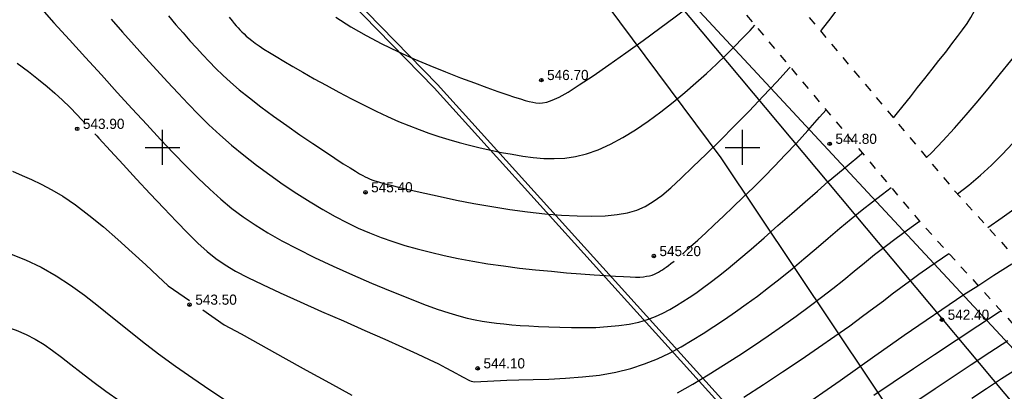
# Model space of a CAD drawing. Extents: x 10527 to 38813, y 13847 to 37526.
# Tile 111 of 256: x 35341 to 35426, y 36317 to 36349. Entities that reach past the tile are written whole.
import ezdxf

# ---------------------------------------------------------------- set-up
doc = ezdxf.new("R2010")
doc.units = 0
doc.header["$LTSCALE"] = 0.5
doc.header["$MEASUREMENT"] = 0
doc.header["$PDMODE"] = 32
doc.header["$PDSIZE"] = 0.3
doc.linetypes.add('CONTI', pattern=[0])
doc.linetypes.add('Д_ТРОТ_ТРУБА', pattern=[3, 1.5, -1.5])
for name, color, linetype in [('(004) Точки рельефа', 7, 'Continuous'), ('(014) Водопровод', 5, 'ИК_Водопровод -------в--------'), ('(025) Дорога', 7, 'Continuous'), ('(040) Ограда', 7, 'Continuous'), ('GORIZDEFAULT', 32, 'CONTI'), ('PI_TTDEFAULT', 5, 'CONTI'), ('SETKR', 2, 'CONTI'), ('SIT_L0', 250, 'CONTI')]:
    doc.layers.add(name, color=color, linetype=linetype)
doc.layers.add('(032) Горизонтали утолщенные', color=32, linetype='Continuous', lineweight=30)
doc.layers.add('.', color=7, linetype='Continuous', lineweight=15)
doc.styles.add('D-431', font='txt')
doc.styles.get("Standard").update_dxf_attribs({"font": 'times.ttf'})
doc.linetypes.add('ИК_Водопровод -------в--------', pattern='A,9,-0.6,["В",Standard,S=1.2,R=0,X=0,Y=-0.6],-1.2', length=10.8)
doc.linetypes.add('ОГРАДА_ГЛИН', pattern='A,4,["|",Standard,S=0.8,R=0,X=0,Y=-0.8],0.5,["|",Standard,S=0.8,R=0,X=0,Y=-0.8],3.5', length=8)

# ---------------------------------------------------------------- blocks, each defined once
blk = doc.blocks.new('BL_333')
at = {"color": 0}
for p, q in [((0, -1.5), (0, 1.5)), ((-1.5, 0), (1.5, 0))]:
    blk.add_line(p, q, dxfattribs=at)
blk = doc.blocks.new('gergrgrre')
at = {"layer": '(014) Водопровод', "flags": 128}
blk.add_lwpolyline([(360036.438, 4200773.015), (360047.098, 4200750.311), (360089.76, 4200681.101), (360107.619, 4200655.796), (360141.826, 4200594.039), (360149.345, 4200579.998), (360206.507, 4200508.61), (360230.262, 4200479.387), (360306.281, 4200388.525), (360409.154, 4200291.553), (360456.114, 4200244.191), (360490.793, 4200199.337)], dxfattribs=at)
at = {"layer": '(025) Дорога', "linetype": 'Д_ТРОТ_ТРУБА', "flags": 128}
for points in [[(360044.195, 4200796.012), (360041.816, 4200791.773), (360042.358, 4200788.304), (360046.087, 4200780.21), (360059.012, 4200755.887), (360082.266, 4200713.415), (360119.837, 4200651.911), (360154.248, 4200588.273), (360168.952, 4200565.337), (360182.618, 4200547.766), (360213.043, 4200512.044), (360268.283, 4200446.262), (360308.926, 4200401.534), (360387.369, 4200322.593), (360428.116, 4200283.497), (360457.116, 4200256.42), (360464.886, 4200245.444), (360476.507, 4200228.263), (360489.06, 4200214.493), (360499.065, 4200202.984)], [(360034.859, 4200791.392), (360036.733, 4200790.501), (360038.761, 4200786.553), (360042.501, 4200778.433), (360055.492, 4200753.988), (360078.803, 4200711.411), (360116.369, 4200649.915), (360150.8, 4200586.24), (360165.682, 4200563.025), (360179.515, 4200545.24), (360209.989, 4200509.461), (360265.27, 4200443.63), (360306.026, 4200398.778), (360384.565, 4200319.74), (360425.367, 4200280.592), (360454.087, 4200253.775), (360461.596, 4200243.167), (360473.356, 4200225.782), (360486.072, 4200211.833), (360495.233, 4200201.295)]]:
    blk.add_lwpolyline(points, dxfattribs=at)
at = {"layer": '(032) Горизонтали утолщенные', "color": 32}
for points in [[(360187.47, 4200457.27, 544), (360188.43, 4200456.55, 544), (360189.31, 4200455.86, 544), (360190.05, 4200455.25, 544), (360190.72, 4200454.67, 544), (360191.36, 4200454.08, 544), (360191.99, 4200453.46, 544), (360192.64, 4200452.79, 544), (360193.35, 4200452.04, 544)], [(360205.75, 4200461.22, 546), (360205.99, 4200460.9, 546), (360206.18, 4200460.67, 546), (360206.35, 4200460.48, 546), (360206.52, 4200460.3, 546), (360206.67, 4200460.13, 546), (360206.84, 4200459.95, 546), (360207.02, 4200459.78, 546), (360207.21, 4200459.6, 546), (360207.44, 4200459.41, 546), (360207.69, 4200459.21, 546), (360207.99, 4200458.99, 546), (360208.33, 4200458.74, 546), (360208.74, 4200458.47, 546), (360209.22, 4200458.17, 546), (360209.79, 4200457.82, 546), (360210.45, 4200457.42, 546), (360211.22, 4200456.97, 546), (360212.1, 4200456.47, 546), (360213.07, 4200455.92, 546), (360214.11, 4200455.35, 546), (360215.19, 4200454.76, 546), (360216.29, 4200454.19, 546), (360217.37, 4200453.63, 546), (360218.41, 4200453.12, 546), (360219.4, 4200452.65, 546), (360220.34, 4200452.24, 546), (360221.24, 4200451.87, 546), (360222.11, 4200451.53, 546), (360222.96, 4200451.23, 546), (360223.82, 4200450.94, 546), (360224.68, 4200450.68, 546), (360225.57, 4200450.43, 546), (360226.47, 4200450.19, 546), (360227.38, 4200449.96, 546), (360228.3, 4200449.75, 546), (360229.23, 4200449.57, 546), (360230.15, 4200449.4, 546), (360231.06, 4200449.25, 546)], [(360231.06, 4200449.25, 546), (360231.96, 4200449.13, 546), (360232.86, 4200449.05, 546), (360233.76, 4200449.03, 546), (360234.67, 4200449.07, 546), (360235.6, 4200449.21, 546), (360236.56, 4200449.44, 546), (360237.56, 4200449.79, 546), (360238.61, 4200450.26, 546), (360239.68, 4200450.85, 546), (360240.77, 4200451.52, 546), (360241.87, 4200452.27, 546), (360242.95, 4200453.06, 546), (360244.01, 4200453.89, 546), (360245.03, 4200454.73, 546), (360245.99, 4200455.56, 546), (360246.9, 4200456.37, 546), (360247.76, 4200457.17, 546), (360248.56, 4200457.94, 546), (360249.31, 4200458.69, 546), (360250.01, 4200459.4, 546), (360250.65, 4200460.08, 546), (360251.069, 4200460.541, 546)], [(360265.877, 4200449.127, 544), (360266.33, 4200449.56, 544), (360267.28, 4200450.55, 544), (360268.28, 4200451.64, 544), (360269.29, 4200452.8, 544), (360270.31, 4200454, 544), (360271.3, 4200455.19, 544), (360272.25, 4200456.36, 544), (360273.14, 4200457.46, 544), (360274, 4200458.53, 544), (360274.78, 4200459.56, 544)], [(360194.17, 4200451.16, 544), (360194.33, 4200450.98, 544), (360194.5, 4200450.8, 544), (360195.5, 4200449.71, 544), (360196.6, 4200448.51, 544), (360197.76, 4200447.25, 544), (360198.94, 4200445.98, 544), (360200.1, 4200444.75, 544), (360201.19, 4200443.6, 544), (360202.19, 4200442.59, 544), (360203.05, 4200441.74, 544), (360203.84, 4200441.03, 544), (360204.6, 4200440.42, 544), (360205.4, 4200439.87, 544), (360206.29, 4200439.33, 544), (360207.34, 4200438.78, 544), (360208.61, 4200438.17, 544), (360210.14, 4200437.46, 544), (360211.86, 4200436.68, 544), (360213.71, 4200435.86, 544), (360215.59, 4200435.03, 544), (360217.43, 4200434.22, 544), (360219.15, 4200433.46, 544), (360220.68, 4200432.78, 544), (360221.94, 4200432.2, 544), (360222.97, 4200431.72, 544), (360223.78, 4200431.32, 544), (360224.41, 4200431, 544), (360224.91, 4200430.74, 544), (360225.29, 4200430.53, 544), (360225.6, 4200430.36, 544), (360225.86, 4200430.21, 544), (360226.08, 4200430.09, 544), (360226.28, 4200429.98, 544), (360226.45, 4200429.91, 544), (360226.6, 4200429.85, 544), (360226.74, 4200429.81, 544), (360226.88, 4200429.79, 544), (360229.67, 4200429.92, 544), (360230.71, 4200429.94, 544), (360231.94, 4200429.97, 544), (360233.29, 4200430.01, 544), (360234.74, 4200430.09, 544), (360236.21, 4200430.2, 544), (360237.67, 4200430.37, 544), (360239.07, 4200430.61, 544), (360240.36, 4200430.93, 544), (360241.56, 4200431.32, 544), (360242.67, 4200431.77, 544), (360243.72, 4200432.26, 544), (360244.71, 4200432.8, 544), (360245.67, 4200433.37, 544), (360246.61, 4200433.96, 544), (360247.53, 4200434.56, 544), (360248.46, 4200435.17, 544), (360249.39, 4200435.81, 544), (360250.33, 4200436.47, 544), (360251.28, 4200437.17, 544), (360252.25, 4200437.91, 544), (360253.25, 4200438.7, 544), (360254.27, 4200439.53, 544), (360255.3, 4200440.4, 544), (360256.35, 4200441.28, 544), (360257.38, 4200442.17, 544), (360258.39, 4200443.03, 544), (360259.38, 4200443.85, 544), (360260.32, 4200444.61, 544), (360261.21, 4200445.3, 544), (360262.07, 4200445.95, 544), (360262.83, 4200446.536, 544)], [(360261.33, 4200428.63, 542), (360262.98, 4200429.75, 542), (360264.73, 4200430.93, 542), (360266.55, 4200432.14, 542), (360268.41, 4200433.37, 542), (360270.29, 4200434.6, 542), (360272.14, 4200435.81, 542), (360272.289, 4200435.905, 542)]]:
    blk.add_polyline3d(points, dxfattribs=at)
at = {"layer": '(040) Ограда', "flags": 128}
blk.add_lwpolyline([(360140.116, 4200540.458), (360188.044, 4200491.371), (360223.423, 4200455.135), (360264.554, 4200409.603)], dxfattribs=at)
at = {"layer": '(040) Ограда', "linetype": 'ОГРАДА_ГЛИН', "flags": 128}
blk.add_lwpolyline([(360140.403, 4200540.738), (360188.33, 4200491.65), (360223.715, 4200455.409), (360264.851, 4200409.871)], dxfattribs=at)
at = {"linetype": 'Continuous', "elevation": 1.643}
blk.add_lwpolyline([(359968.105, 4200751.148), (360144.875, 4200568.598), (360208.905, 4200501.768), (360248.135, 4200449.088), (360280.365, 4200400.868), (360329.345, 4200345.008), (360410.625, 4200285.188), (360473.125, 4200218.998), (360491.256, 4200199.541)], dxfattribs=at)
at = {"layer": 'GORIZDEFAULT', "color": 32}
for points in [[(360271.154, 4200443.103, 543), (360272.39, 4200443.94, 543), (360273.61, 4200444.8, 543)], [(360263.017, 4200452.533, 544.5), (360263.26, 4200452.83, 544.5), (360263.86, 4200453.59, 544.5), (360264.48, 4200454.36, 544.5), (360265.1, 4200455.15, 544.5), (360265.73, 4200455.95, 544.5), (360266.35, 4200456.73, 544.5), (360266.94, 4200457.49, 544.5), (360267.52, 4200458.22, 544.5), (360268.05, 4200458.92, 544.5), (360268.55, 4200459.56, 544.5), (360268.98, 4200460.14, 544.5), (360269.37, 4200460.67, 544.5), (360269.7, 4200461.19, 544.5), (360270.01, 4200461.77, 544.5), (360270.3, 4200462.45, 544.5), (360270.59, 4200463.32, 544.5), (360270.9, 4200464.41, 544.5), (360271.24, 4200465.8, 544.5), (360271.62, 4200467.53, 544.5), (360272.01, 4200469.52, 544.5), (360272.35, 4200471.68, 544.5), (360272.62, 4200473.93, 544.5)], [(360200.51, 4200461.35, 545.5), (360201.15, 4200460.57, 545.5), (360201.77, 4200459.86, 545.5), (360202.36, 4200459.19, 545.5), (360202.93, 4200458.57, 545.5), (360203.48, 4200457.97, 545.5), (360204.02, 4200457.39, 545.5), (360204.58, 4200456.81, 545.5), (360205.18, 4200456.22, 545.5), (360205.85, 4200455.61, 545.5), (360206.61, 4200454.96, 545.5), (360207.48, 4200454.26, 545.5), (360208.47, 4200453.5, 545.5), (360209.56, 4200452.7, 545.5), (360210.7, 4200451.89, 545.5), (360211.84, 4200451.09, 545.5), (360212.94, 4200450.34, 545.5), (360213.96, 4200449.66, 545.5), (360214.85, 4200449.07, 545.5), (360215.58, 4200448.59, 545.5), (360216.16, 4200448.22, 545.5), (360216.62, 4200447.94, 545.5), (360216.98, 4200447.73, 545.5), (360217.26, 4200447.58, 545.5), (360217.48, 4200447.46, 545.5), (360217.66, 4200447.37, 545.5), (360217.84, 4200447.29, 545.5), (360218.04, 4200447.21, 545.5), (360218.29, 4200447.12, 545.5), (360218.62, 4200447.02, 545.5), (360219.08, 4200446.89, 545.5), (360219.68, 4200446.74, 545.5), (360220.46, 4200446.54, 545.5), (360221.44, 4200446.31, 545.5), (360222.61, 4200446.04, 545.5), (360223.92, 4200445.75, 545.5), (360225.34, 4200445.46, 545.5), (360226.84, 4200445.17, 545.5), (360228.38, 4200444.89, 545.5), (360229.93, 4200444.65, 545.5)], [(360252.76, 4200425.89, 542.5), (360254.46, 4200427.13, 542.5), (360255.6, 4200427.93, 542.5), (360256.94, 4200428.87, 542.5), (360258.41, 4200429.91, 542.5), (360259.92, 4200430.97, 542.5), (360261.4, 4200432.01, 542.5), (360262.77, 4200432.97, 542.5), (360263.94, 4200433.8, 542.5), (360269.07, 4200437.3, 542.5), (360270.28, 4200438.07, 542.5), (360271.68, 4200438.98, 542.5), (360273.21, 4200439.96, 542.5)], [(360195.57, 4200461.05, 545), (360196.55, 4200459.93, 545), (360197.55, 4200458.81, 545), (360198.54, 4200457.71, 545), (360199.51, 4200456.65, 545), (360200.43, 4200455.64, 545), (360201.33, 4200454.67, 545), (360202.21, 4200453.74, 545), (360203.09, 4200452.83, 545), (360204, 4200451.94, 545), (360204.94, 4200451.07, 545), (360205.93, 4200450.2, 545), (360206.99, 4200449.33, 545), (360208.1, 4200448.47, 545), (360209.24, 4200447.62, 545), (360210.4, 4200446.81, 545), (360211.56, 4200446.03, 545), (360212.71, 4200445.31, 545), (360213.81, 4200444.64, 545), (360214.87, 4200444.05, 545), (360215.88, 4200443.52, 545), (360216.87, 4200443.04, 545), (360217.85, 4200442.62, 545), (360218.84, 4200442.23, 545), (360219.84, 4200441.88, 545), (360220.88, 4200441.55, 545), (360221.96, 4200441.24, 545), (360223.09, 4200440.95, 545), (360224.27, 4200440.67, 545), (360225.49, 4200440.42, 545), (360226.75, 4200440.18, 545), (360228.05, 4200439.96, 545), (360229.39, 4200439.77, 545), (360230.77, 4200439.59, 545), (360232.15, 4200439.44, 545), (360233.52, 4200439.31, 545), (360234.83, 4200439.19, 545), (360236.07, 4200439.09, 545), (360237.2, 4200439.01, 545), (360238.2, 4200438.95, 545), (360239.04, 4200438.89, 545), (360239.73, 4200438.85, 545), (360240.3, 4200438.83, 545), (360240.77, 4200438.82, 545), (360241.15, 4200438.82, 545), (360241.46, 4200438.84, 545), (360241.73, 4200438.88, 545)], [(360214.94, 4200461.23, 546.5), (360216.22, 4200460.39, 546.5), (360217.54, 4200459.63, 546.5), (360218.9, 4200458.92, 546.5), (360220.27, 4200458.26, 546.5), (360221.66, 4200457.64, 546.5), (360223.04, 4200457.05, 546.5), (360224.39, 4200456.5, 546.5), (360225.68, 4200456, 546.5), (360226.88, 4200455.55, 546.5), (360227.96, 4200455.15, 546.5), (360228.9, 4200454.82, 546.5), (360229.69, 4200454.55, 546.5), (360230.33, 4200454.33, 546.5), (360230.85, 4200454.17, 546.5), (360231.27, 4200454.05, 546.5), (360231.62, 4200453.96, 546.5), (360231.92, 4200453.9, 546.5), (360232.19, 4200453.85, 546.5)], [(360256.739, 4200460.01, 545.5), (360256.82, 4200460.11, 545.5), (360257.65, 4200461.18, 545.5), (360258.46, 4200462.27, 545.5), (360259.26, 4200463.39, 545.5), (360260.05, 4200464.56, 545.5), (360260.83, 4200465.76, 545.5), (360261.59, 4200466.98, 545.5), (360262.3, 4200468.18, 545.5), (360262.96, 4200469.34, 545.5), (360263.55, 4200470.46, 545.5), (360264.07, 4200471.5, 545.5), (360264.48, 4200472.43, 545.5), (360264.8, 4200473.28, 545.5), (360265.04, 4200474.05, 545.5), (360265.2, 4200474.73, 545.5)], [(360268.537, 4200445.982, 543.5), (360269.52, 4200446.75, 543.5), (360270.52, 4200447.59, 543.5), (360271.48, 4200448.46, 543.5), (360272.4, 4200449.38, 543.5), (360273.32, 4200450.36, 543.5)], [(360189.39, 4200462.13, 544.5), (360190.63, 4200460.75, 544.5), (360191.96, 4200459.28, 544.5), (360193.34, 4200457.76, 544.5), (360194.72, 4200456.24, 544.5), (360196.09, 4200454.74, 544.5), (360197.39, 4200453.31, 544.5), (360198.63, 4200451.96, 544.5), (360199.81, 4200450.68, 544.5), (360200.94, 4200449.49, 544.5), (360202.03, 4200448.37, 544.5), (360203.06, 4200447.34, 544.5), (360204.06, 4200446.39, 544.5), (360205.02, 4200445.53, 544.5), (360205.98, 4200444.74, 544.5), (360206.95, 4200444.01, 544.5), (360207.98, 4200443.31, 544.5), (360209.08, 4200442.62, 544.5), (360210.28, 4200441.94, 544.5), (360211.62, 4200441.24, 544.5), (360213.11, 4200440.51, 544.5), (360214.71, 4200439.76, 544.5), (360216.36, 4200439.02, 544.5), (360218.02, 4200438.3, 544.5), (360219.63, 4200437.62, 544.5), (360221.14, 4200437.02, 544.5), (360222.5, 4200436.49, 544.5), (360223.67, 4200436.06, 544.5), (360224.67, 4200435.73, 544.5), (360225.53, 4200435.47, 544.5), (360226.27, 4200435.27, 544.5), (360226.94, 4200435.12, 544.5), (360227.56, 4200435.01, 544.5), (360228.17, 4200434.92, 544.5), (360228.79, 4200434.84, 544.5), (360229.43, 4200434.77, 544.5), (360230.11, 4200434.71, 544.5), (360230.83, 4200434.65, 544.5), (360231.59, 4200434.6, 544.5), (360232.42, 4200434.56, 544.5), (360233.31, 4200434.52, 544.5), (360234.26, 4200434.49, 544.5), (360235.27, 4200434.47, 544.5), (360236.3, 4200434.46, 544.5), (360237.34, 4200434.48, 544.5), (360238.36, 4200434.54, 544.5), (360239.33, 4200434.63, 544.5), (360240.24, 4200434.76, 544.5)], [(360232.19, 4200453.85, 546.5), (360232.46, 4200453.82, 546.5), (360232.76, 4200453.83, 546.5), (360233.12, 4200453.9, 546.5), (360233.59, 4200454.06, 546.5), (360234.19, 4200454.34, 546.5), (360234.96, 4200454.77, 546.5), (360235.93, 4200455.38, 546.5), (360237.12, 4200456.17, 546.5), (360238.48, 4200457.11, 546.5), (360239.94, 4200458.15, 546.5), (360241.43, 4200459.22, 546.5), (360242.87, 4200460.27, 546.5), (360244.2, 4200461.26, 546.5), (360245.34, 4200462.11, 546.5), (360246.25, 4200462.8, 546.5), (360246.94, 4200463.33, 546.5), (360247.45, 4200463.73, 546.5), (360247.81, 4200464.03, 546.5), (360248, 4200464.196, 546.5)], [(360229.93, 4200444.65, 545.5), (360231.47, 4200444.44, 545.5), (360232.96, 4200444.27, 545.5), (360234.39, 4200444.16, 545.5), (360235.75, 4200444.09, 545.5), (360237.02, 4200444.07, 545.5), (360238.17, 4200444.1, 545.5), (360239.2, 4200444.2, 545.5), (360240.09, 4200444.35, 545.5), (360240.88, 4200444.58, 545.5), (360241.61, 4200444.9, 545.5), (360242.31, 4200445.32, 545.5), (360243.04, 4200445.85, 545.5), (360243.82, 4200446.52, 545.5), (360244.71, 4200447.34, 545.5), (360245.73, 4200448.31, 545.5), (360246.86, 4200449.41, 545.5), (360248.07, 4200450.6, 545.5), (360249.32, 4200451.85, 545.5), (360250.57, 4200453.13, 545.5), (360251.79, 4200454.41, 545.5), (360252.96, 4200455.65, 545.5), (360254.03, 4200456.83, 545.5), (360254.11, 4200456.92, 545.5)], [(360187.07, 4200447.94, 543.5), (360187.88, 4200447.58, 543.5), (360188.7, 4200447.22, 543.5), (360189.54, 4200446.82, 543.5), (360190.44, 4200446.35, 543.5), (360191.41, 4200445.78, 543.5), (360192.48, 4200445.05, 543.5), (360193.65, 4200444.16, 543.5), (360194.89, 4200443.14, 543.5), (360196.15, 4200442.05, 543.5), (360197.39, 4200440.94, 543.5), (360198.56, 4200439.87, 543.5), (360199.6, 4200438.9, 543.5), (360200.48, 4200438.07, 543.5), (360202.32, 4200436.79, 543.5)], [(360244.82, 4200440.81, 545), (360244.91, 4200440.88, 545), (360244.99, 4200440.96, 545), (360245.53, 4200441.44, 545), (360246.14, 4200441.99, 545), (360246.83, 4200442.62, 545), (360247.57, 4200443.32, 545), (360248.37, 4200444.07, 545), (360249.2, 4200444.86, 545), (360250.06, 4200445.69, 545), (360250.94, 4200446.55, 545), (360251.84, 4200447.44, 545), (360252.75, 4200448.38, 545), (360253.69, 4200449.35, 545), (360254.65, 4200450.37, 545), (360255.64, 4200451.45, 545), (360256.65, 4200452.59, 545), (360257.209, 4200453.229, 545)], [(360240.24, 4200434.76, 544.5), (360241.07, 4200434.94, 544.5), (360241.82, 4200435.16, 544.5), (360242.51, 4200435.42, 544.5), (360243.14, 4200435.71, 544.5), (360243.74, 4200436.03, 544.5), (360244.3, 4200436.36, 544.5), (360244.85, 4200436.7, 544.5), (360245.4, 4200437.06, 544.5), (360245.97, 4200437.44, 544.5), (360246.56, 4200437.86, 544.5), (360247.22, 4200438.34, 544.5), (360247.94, 4200438.9, 544.5), (360248.76, 4200439.56, 544.5), (360249.69, 4200440.33, 544.5), (360250.74, 4200441.23, 544.5), (360251.88, 4200442.21, 544.5), (360253.06, 4200443.25, 544.5), (360254.25, 4200444.29, 544.5), (360255.4, 4200445.3, 544.5), (360256.46, 4200446.23, 544.5), (360257.4, 4200447.05, 544.5), (360258.19, 4200447.71, 544.5), (360258.84, 4200448.25, 544.5), (360259.38, 4200448.7, 544.5), (360259.85, 4200449.1, 544.5), (360260.28, 4200449.48, 544.5), (360260.323, 4200449.521, 544.5)], [(360186.79, 4200440.85, 543), (360188.18, 4200440.29, 543), (360189.54, 4200439.66, 543), (360190.82, 4200438.93, 543), (360192.06, 4200438.12, 543), (360193.26, 4200437.25, 543), (360194.46, 4200436.31, 543), (360195.68, 4200435.33, 543), (360196.94, 4200434.31, 543), (360198.26, 4200433.26, 543), (360199.66, 4200432.2, 543), (360201.12, 4200431.14, 543), (360202.6, 4200430.1, 543), (360204.07, 4200429.1, 543), (360205.5, 4200428.14, 543)], [(360250.11, 4200428.46, 543), (360251.8, 4200429.55, 543), (360253.45, 4200430.63, 543), (360255.05, 4200431.7, 543), (360256.56, 4200432.74, 543), (360257.96, 4200433.72, 543), (360259.24, 4200434.62, 543), (360260.36, 4200435.43, 543), (360261.32, 4200436.15, 543), (360262.15, 4200436.78, 543), (360262.91, 4200437.36, 543), (360263.64, 4200437.91, 543), (360264.39, 4200438.47, 543), (360265.21, 4200439.07, 543), (360266.16, 4200439.74, 543), (360267.25, 4200440.48, 543), (360267.799, 4200440.846, 543)], [(360203.47, 4200435.99, 543.5), (360205.31, 4200434.71, 543.5), (360206.76, 4200433.91, 543.5), (360208.48, 4200432.96, 543.5), (360210.38, 4200431.91, 543.5), (360212.38, 4200430.8, 543.5), (360214.4, 4200429.69, 543.5), (360216.33, 4200428.63, 543.5)], [(360244.4, 4200428.82, 543.5), (360245.72, 4200429.58, 543.5), (360247.04, 4200430.38, 543.5), (360248.36, 4200431.21, 543.5), (360249.67, 4200432.05, 543.5), (360250.96, 4200432.9, 543.5), (360252.22, 4200433.76, 543.5), (360253.44, 4200434.61, 543.5), (360254.62, 4200435.44, 543.5), (360255.75, 4200436.27, 543.5), (360256.81, 4200437.07, 543.5), (360257.8, 4200437.84, 543.5), (360258.73, 4200438.59, 543.5), (360259.63, 4200439.32, 543.5), (360260.51, 4200440.04, 543.5), (360261.39, 4200440.75, 543.5), (360262.29, 4200441.46, 543.5), (360263.24, 4200442.17, 543.5), (360264.23, 4200442.89, 543.5), (360265.27, 4200443.63, 543.5)], [(360241.73, 4200438.88, 545), (360241.97, 4200438.93, 545), (360242.2, 4200438.99, 545), (360242.4, 4200439.07, 545), (360242.59, 4200439.16, 545), (360242.77, 4200439.25, 545), (360242.93, 4200439.35, 545), (360243.1, 4200439.45, 545), (360243.26, 4200439.56, 545), (360243.42, 4200439.67, 545), (360243.61, 4200439.81, 545), (360243.83, 4200439.98, 545), (360244.1, 4200440.19, 545)], [(360179.47, 4200434.543, 542.5), (360180.45, 4200434.74, 542.5), (360181.85, 4200434.92, 542.5), (360183.14, 4200434.98, 542.5), (360184.33, 4200434.92, 542.5), (360185.43, 4200434.78, 542.5), (360186.44, 4200434.54, 542.5), (360187.37, 4200434.24, 542.5), (360188.23, 4200433.87, 542.5), (360189.02, 4200433.46, 542.5), (360189.78, 4200433, 542.5), (360190.52, 4200432.48, 542.5), (360191.28, 4200431.91, 542.5), (360192.09, 4200431.28, 542.5), (360192.98, 4200430.58, 542.5), (360193.98, 4200429.82, 542.5), (360195.1, 4200428.99, 542.5), (360196.33, 4200428.11, 542.5)], [(360265.12, 4200428.2, 541.5), (360266.61, 4200429.21, 541.5), (360268.15, 4200430.25, 541.5), (360269.73, 4200431.29, 541.5), (360271.32, 4200432.33, 541.5), (360272.89, 4200433.35, 541.5)], [(360269.76, 4200428.36, 541), (360271.05, 4200429.21, 541), (360272.34, 4200430.06, 541), (360273.64, 4200430.9, 541)]]:
    blk.add_polyline3d(points, dxfattribs=at)
at = {"layer": 'PI_TTDEFAULT', "color": 5}
for p in [(360232.66, 4200455.8, 546.7), (360192.63, 4200451.6, 543.9), (360257.52, 4200450.31, 544.8), (360217.49, 4200446.12, 545.4), (360242.35, 4200440.63, 545.2), (360202.32, 4200436.43, 543.5), (360267.2, 4200435.14, 542.4), (360227.17, 4200430.94, 544.1)]:
    blk.add_point(p, dxfattribs=at)
at = {"layer": 'SETKR', "color": 92}
for p in [(360200, 4200450), (360250, 4200450)]:
    blk.add_blockref('BL_333', p, dxfattribs=at)
at = {"layer": '(004) Точки рельефа', "style": 'D-431'}
for s, p in [('546.70', (360233.15, 4200455.8)), ('543.90', (360193.13, 4200451.59)), ('544.80', (360258.01, 4200450.3)), ('545.40', (360217.98, 4200446.12)), ('545.20', (360242.84, 4200440.62)), ('543.50', (360202.82, 4200436.43)), ('542.40', (360267.69, 4200435.13)), ('544.10', (360227.67, 4200430.94))]:
    blk.add_text(s, height=0.875, dxfattribs=at).set_placement(p)
blk = doc.blocks.new('ееееее')
at = {"layer": 'SIT_L0', "color": 250}
blk.add_line((-288.38, 647.62), (-215.18, 568.38), dxfattribs=at)

msp = doc.modelspace()

# ---------------------------------------------------------------- hatches: boundary and pattern name
at = {"layer": '.', "ltscale": 0.149071}
h = msp.add_hatch(color=256, dxfattribs=at)
h.dxf.hatch_style = 1
h.set_gradient(color1=(255, 255, 255), tint=1)
h.paths.add_polyline_path([(35043.297, 36082.013), (36343.297, 36082.013), (36343.297, 37217.013), (35043.297, 37217.013)])
h.paths.add_polyline_path([(35058.297, 37202.013), (36328.297, 37202.013), (36328.297, 36097.013), (35058.297, 36097.013)], flags=16)

# ---------------------------------------------------------------- block references
at = {"linetype": 'Continuous'}
msp.add_blockref('gergrgrre', (-324846.944, -4164111.878), dxfattribs=at)
at = {"color": 0, "rotation": 0.1683458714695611}
msp.add_blockref('ееееее', (35652.513, 35743.025), dxfattribs=at)

doc.saveas('drawing.dxf')
